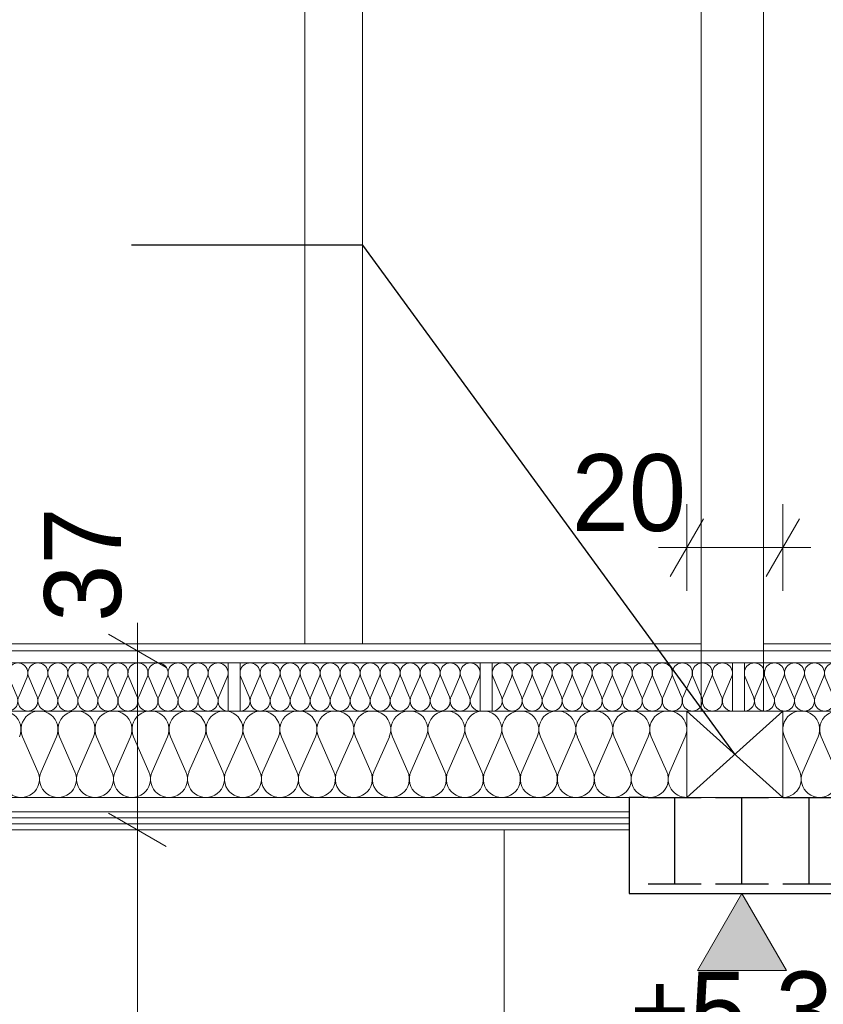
# Model space of a CAD drawing. Extents: x -723047 to -356759, y -30024 to 53940.
# Tile 89 of 121: x -601629 to -599956, y -7210 to -5161. Entities that reach past the tile are written whole.
import ezdxf

# ---------------------------------------------------------------- set-up
doc = ezdxf.new("R2010")
doc.units = 0
doc.header["$MEASUREMENT"] = 0
doc.layers.add('Arch ocieplenie', color=7, linetype='Continuous')
doc.layers.add('INWENT WYMIARY', color=7, linetype='Continuous')
for name, color, linetype, lineweight, true_color in [('Arch ocieplenie_Nr_Pióra__44', 7, 'Continuous', 13, 0x029e21), ('Arch stropy_Nr_Pióra__29', 7, 'Continuous', 9, 0x3dad99), ('Arch stropy_Nr_Pióra__9', 7, 'Continuous', 13, 0x3dad99), ('INWENT KONST. DREWNIANA_Nr_Pióra__102', 7, 'Continuous', 9, 0xb4b4b4)]:
    doc.layers.add(name, color=color, linetype=linetype, lineweight=lineweight, true_color=true_color)
for name, color, linetype, lineweight in [('INWENT KONST. DREWNIANA_Nr_Pióra__21', 7, 'Continuous', 9), ('INWENT OPISY_Nr_Pióra__21', 7, 'Continuous', 9), ('INWENT STROPY_Nr_Pióra__1', 7, 'Continuous', 25), ('INWENT WYMIARY_Nr_Pióra__21', 7, 'Continuous', 9), ('INWENT.ŚCIANY_Nr_Pióra__5', 7, 'Continuous', 13)]:
    doc.layers.add(name, color=color, linetype=linetype, lineweight=lineweight)
doc.styles.add('GENERATED_STYLE_2', font='txt')
doc.dimstyles.new('GENERATED_STYLE__1', dxfattribs={"dimtxt": 160.000002, "dimasz": 91.2, "dimexe": 0.18, "dimexo": 0, "dimgap": 0.09, "dimtad": 1, "dimtih": 1, "dimtoh": 1, "dimdec": 0, "dimlfac": 0.1, "dimzin": 0, "dimdsep": 46, "dimtxsty": 'GENERATED_STYLE_2', "dimblk": 'ARROWHEAD_2', "dimblk1": 'ARROWHEAD_2', "dimblk2": 'ARROWHEAD_2', "dimcen": 0.09, "dimclrd": 7, "dimclre": 7, "dimclrt": 7, "dimazin": 0, "dimtfac": 1, "dimtdec": 4, "dimtmove": 0, "dimatfit": 3, "dimfxl": 0, "dimtolj": 1, "dimtzin": 0, "dimarcsym": 0})
doc.dimstyles.new('GENERATED_STYLE__10', dxfattribs={"dimtxt": 0.18, "dimasz": 182.4, "dimexe": 0.18, "dimexo": 0.0625, "dimgap": 0.09, "dimtad": 0, "dimtih": 1, "dimtoh": 1, "dimdec": 4, "dimzin": 0, "dimdsep": 46, "dimcen": 0.09, "dimadec": 0, "dimazin": 0, "dimtfac": 1, "dimtdec": 4, "dimtmove": 0, "dimatfit": 3, "dimldrblk": 'ARROWHEAD_5', "dimfxl": 0, "dimtolj": 1, "dimtzin": 0, "dimarcsym": 0})
doc.dimstyles.new('GENERATED_STYLE__3', dxfattribs={"dimtxt": 160.000002, "dimasz": 91.2, "dimexe": 0.18, "dimexo": 0, "dimgap": 0.09, "dimtad": 1, "dimdec": 0, "dimlfac": 0.1, "dimzin": 0, "dimdsep": 46, "dimtxsty": 'GENERATED_STYLE_2', "dimblk": 'ARROWHEAD_2', "dimblk1": 'ARROWHEAD_2', "dimblk2": 'ARROWHEAD_2', "dimcen": 0.09, "dimclrd": 7, "dimclre": 7, "dimclrt": 7, "dimazin": 0, "dimtfac": 1, "dimtdec": 4, "dimtmove": 2, "dimatfit": 3, "dimfxl": 0, "dimtolj": 1, "dimtzin": 0, "dimarcsym": 0})

# ---------------------------------------------------------------- blocks, each defined once
blk = doc.blocks.new('Izolacja cieplna 14_34', base_point=(-600120.2, -6599.6))
at = {"layer": 'Arch ocieplenie_Nr_Pióra__44', "linetype": 'Continuous'}
for p, q in [((-600118.4, -6529.4), (-600101.1, -6569.8)), ((-600097.6, -6569.8), (-600080.3, -6529.4)), ((-600076.8, -6529.4), (-600059.4, -6569.8)), ((-600055.9, -6569.8), (-600038.6, -6529.4)), ((-600035.1, -6529.4), (-600017.8, -6569.8)), ((-600014.3, -6569.8), (-599996.9, -6529.4)), ((-599993.4, -6529.4), (-599976.1, -6569.8)), ((-599972.6, -6569.8), (-599955.3, -6529.4)), ((-599951.8, -6529.4), (-599934.4, -6569.8)), ((-599930.9, -6569.8), (-599913.6, -6529.4)), ((-599910.1, -6529.4), (-599892.8, -6569.8)), ((-599889.3, -6569.8), (-599871.9, -6529.4)), ((-599868.4, -6529.4), (-599851.1, -6569.8)), ((-599847.6, -6569.8), (-599830.3, -6529.4)), ((-599826.8, -6529.4), (-599809.4, -6569.8)), ((-599805.9, -6569.8), (-599788.6, -6529.4)), ((-599785.1, -6529.4), (-599767.8, -6569.8)), ((-599764.3, -6569.8), (-599746.9, -6529.4)), ((-599743.4, -6529.4), (-599726.1, -6569.8)), ((-599722.6, -6569.8), (-599705.3, -6529.4)), ((-599701.8, -6529.4), (-599684.4, -6569.8)), ((-599680.9, -6569.8), (-599663.6, -6529.4)), ((-599660.1, -6529.4), (-599642.8, -6569.8)), ((-599639.3, -6569.8), (-599621.9, -6529.4))]:
    blk.add_line(p, q, dxfattribs=at)
for centre, start_param, end_param in [((-600099.4, -6520.9), 4.299595, 8.266775), ((-600057.7, -6520.9), 4.299595, 8.266775), ((-600016, -6520.9), 4.299595, 8.266775), ((-599974.4, -6520.9), 4.299595, 8.266775), ((-599932.7, -6520.9), 4.299595, 8.266775), ((-599891, -6520.9), 4.299595, 8.266775), ((-599849.4, -6520.9), 4.299595, 8.266775), ((-599807.7, -6520.9), 4.299595, 8.266775), ((-599766, -6520.9), 4.299595, 8.266775), ((-599724.4, -6520.9), 4.299595, 8.266775), ((-599682.7, -6520.9), 4.299595, 8.266775), ((-599641, -6520.9), 4.299595, 8.266775), ((-600120.2, -6578.3), 3.141593, 5.125182), ((-600078.5, -6578.3), 1.158004, 5.125183), ((-600036.9, -6578.3), 1.158004, 5.125183), ((-599995.2, -6578.3), 1.158004, 5.125183), ((-599953.5, -6578.3), 1.158004, 5.125183), ((-599911.9, -6578.3), 1.158004, 5.125183), ((-599870.2, -6578.3), 1.158004, 5.125183), ((-599828.5, -6578.3), 1.158004, 5.125183), ((-599786.9, -6578.3), 1.158004, 5.125183), ((-599745.2, -6578.3), 1.158004, 5.125183), ((-599703.5, -6578.3), 1.158004, 5.125183), ((-599661.9, -6578.3), 1.158004, 5.125183), ((-599620.2, -6578.3), 1.158004, 3.141593)]:
    blk.add_ellipse(centre, major_axis=(0, 21.3), ratio=0.979571, start_param=start_param, end_param=end_param, dxfattribs=at)
blk = doc.blocks.new('Izolacja cieplna 14_35', base_point=(-600645.2, -6599.6))
at = {"layer": 'Arch ocieplenie_Nr_Pióra__44', "linetype": 'Continuous'}
for p, q in [((-600643.4, -6529.4), (-600626.1, -6569.8)), ((-600622.6, -6569.8), (-600605.3, -6529.4)), ((-600601.8, -6529.4), (-600584.4, -6569.8)), ((-600580.9, -6569.8), (-600563.6, -6529.4)), ((-600560.1, -6529.4), (-600542.8, -6569.8)), ((-600539.3, -6569.8), (-600521.9, -6529.4)), ((-600518.4, -6529.4), (-600501.1, -6569.8)), ((-600497.6, -6569.8), (-600480.3, -6529.4)), ((-600476.8, -6529.4), (-600459.4, -6569.8)), ((-600455.9, -6569.8), (-600438.6, -6529.4)), ((-600435.1, -6529.4), (-600417.8, -6569.8)), ((-600414.3, -6569.8), (-600396.9, -6529.4)), ((-600393.4, -6529.4), (-600376.1, -6569.8)), ((-600372.6, -6569.8), (-600355.3, -6529.4)), ((-600351.8, -6529.4), (-600334.4, -6569.8)), ((-600330.9, -6569.8), (-600313.6, -6529.4)), ((-600310.1, -6529.4), (-600292.8, -6569.8)), ((-600289.3, -6569.8), (-600271.9, -6529.4)), ((-600268.4, -6529.4), (-600251.1, -6569.8)), ((-600247.6, -6569.8), (-600230.3, -6529.4)), ((-600226.8, -6529.4), (-600209.4, -6569.8)), ((-600205.9, -6569.8), (-600188.6, -6529.4)), ((-600185.1, -6529.4), (-600167.8, -6569.8)), ((-600164.3, -6569.8), (-600146.9, -6529.4))]:
    blk.add_line(p, q, dxfattribs=at)
for centre, start_param, end_param in [((-600624.4, -6520.9), 4.299595, 8.266775), ((-600582.7, -6520.9), 4.299595, 8.266775), ((-600541, -6520.9), 4.299595, 8.266775), ((-600499.4, -6520.9), 4.299595, 8.266775), ((-600457.7, -6520.9), 4.299595, 8.266775), ((-600416, -6520.9), 4.299595, 8.266775), ((-600374.4, -6520.9), 4.299595, 8.266775), ((-600332.7, -6520.9), 4.299595, 8.266775), ((-600291, -6520.9), 4.299595, 8.266775), ((-600249.4, -6520.9), 4.299595, 8.266775), ((-600207.7, -6520.9), 4.299595, 8.266775), ((-600166, -6520.9), 4.299595, 8.266775), ((-600645.2, -6578.3), 3.141593, 5.125182), ((-600603.5, -6578.3), 1.158004, 5.125183), ((-600561.9, -6578.3), 1.158004, 5.125183), ((-600520.2, -6578.3), 1.158004, 5.125183), ((-600478.5, -6578.3), 1.158004, 5.125183), ((-600436.9, -6578.3), 1.158004, 5.125183), ((-600395.2, -6578.3), 1.158004, 5.125183), ((-600353.5, -6578.3), 1.158004, 5.125183), ((-600311.9, -6578.3), 1.158004, 5.125183), ((-600270.2, -6578.3), 1.158004, 5.125183), ((-600228.5, -6578.3), 1.158004, 5.125183), ((-600186.9, -6578.3), 1.158004, 5.125183), ((-600145.2, -6578.3), 1.158004, 3.141593)]:
    blk.add_ellipse(centre, major_axis=(0, 21.3), ratio=0.979571, start_param=start_param, end_param=end_param, dxfattribs=at)
blk = doc.blocks.new('Izolacja cieplna 14_36', base_point=(-601170.2, -6599.6))
at = {"layer": 'Arch ocieplenie_Nr_Pióra__44', "linetype": 'Continuous'}
for p, q in [((-601168.4, -6529.4), (-601151.1, -6569.8)), ((-601147.6, -6569.8), (-601130.3, -6529.4)), ((-601126.8, -6529.4), (-601109.4, -6569.8)), ((-601105.9, -6569.8), (-601088.6, -6529.4)), ((-601085.1, -6529.4), (-601067.8, -6569.8)), ((-601064.3, -6569.8), (-601046.9, -6529.4)), ((-601043.4, -6529.4), (-601026.1, -6569.8)), ((-601022.6, -6569.8), (-601005.3, -6529.4)), ((-601001.8, -6529.4), (-600984.4, -6569.8)), ((-600980.9, -6569.8), (-600963.6, -6529.4)), ((-600960.1, -6529.4), (-600942.8, -6569.8)), ((-600939.3, -6569.8), (-600921.9, -6529.4)), ((-600918.4, -6529.4), (-600901.1, -6569.8)), ((-600897.6, -6569.8), (-600880.3, -6529.4)), ((-600876.8, -6529.4), (-600859.4, -6569.8)), ((-600855.9, -6569.8), (-600838.6, -6529.4)), ((-600835.1, -6529.4), (-600817.8, -6569.8)), ((-600814.3, -6569.8), (-600796.9, -6529.4)), ((-600793.4, -6529.4), (-600776.1, -6569.8)), ((-600772.6, -6569.8), (-600755.3, -6529.4)), ((-600751.8, -6529.4), (-600734.4, -6569.8)), ((-600730.9, -6569.8), (-600713.6, -6529.4)), ((-600710.1, -6529.4), (-600692.8, -6569.8)), ((-600689.3, -6569.8), (-600671.9, -6529.4))]:
    blk.add_line(p, q, dxfattribs=at)
for centre, start_param, end_param in [((-601149.4, -6520.9), 4.299595, 8.266775), ((-601107.7, -6520.9), 4.299595, 8.266775), ((-601066, -6520.9), 4.299595, 8.266775), ((-601024.4, -6520.9), 4.299595, 8.266775), ((-600982.7, -6520.9), 4.299595, 8.266775), ((-600941, -6520.9), 4.299595, 8.266775), ((-600899.4, -6520.9), 4.299595, 8.266775), ((-600857.7, -6520.9), 4.299595, 8.266775), ((-600816, -6520.9), 4.299595, 8.266775), ((-600774.4, -6520.9), 4.299595, 8.266775), ((-600732.7, -6520.9), 4.299595, 8.266775), ((-600691, -6520.9), 4.299595, 8.266775), ((-601170.2, -6578.3), 3.141593, 5.125182), ((-601128.5, -6578.3), 1.158004, 5.125183), ((-601086.9, -6578.3), 1.158004, 5.125183), ((-601045.2, -6578.3), 1.158004, 5.125183), ((-601003.5, -6578.3), 1.158004, 5.125183), ((-600961.9, -6578.3), 1.158004, 5.125183), ((-600920.2, -6578.3), 1.158004, 5.125183), ((-600878.5, -6578.3), 1.158004, 5.125183), ((-600836.9, -6578.3), 1.158004, 5.125183), ((-600795.2, -6578.3), 1.158004, 5.125183), ((-600753.5, -6578.3), 1.158004, 5.125183), ((-600711.9, -6578.3), 1.158004, 5.125183), ((-600670.2, -6578.3), 1.158004, 3.141593)]:
    blk.add_ellipse(centre, major_axis=(0, 21.3), ratio=0.979571, start_param=start_param, end_param=end_param, dxfattribs=at)
blk = doc.blocks.new('Izolacja cieplna 14_37', base_point=(-601695.2, -6599.6))
at = {"layer": 'Arch ocieplenie_Nr_Pióra__44', "linetype": 'Continuous'}
for p, q in [((-601693.4, -6529.4), (-601676.1, -6569.8)), ((-601672.6, -6569.8), (-601655.3, -6529.4)), ((-601651.8, -6529.4), (-601634.4, -6569.8)), ((-601630.9, -6569.8), (-601613.6, -6529.4)), ((-601610.1, -6529.4), (-601592.8, -6569.8)), ((-601589.3, -6569.8), (-601571.9, -6529.4)), ((-601568.4, -6529.4), (-601551.1, -6569.8)), ((-601547.6, -6569.8), (-601530.3, -6529.4)), ((-601526.8, -6529.4), (-601509.4, -6569.8)), ((-601505.9, -6569.8), (-601488.6, -6529.4)), ((-601485.1, -6529.4), (-601467.8, -6569.8)), ((-601464.3, -6569.8), (-601446.9, -6529.4)), ((-601443.4, -6529.4), (-601426.1, -6569.8)), ((-601422.6, -6569.8), (-601405.3, -6529.4)), ((-601401.8, -6529.4), (-601384.4, -6569.8)), ((-601380.9, -6569.8), (-601363.6, -6529.4)), ((-601360.1, -6529.4), (-601342.8, -6569.8)), ((-601339.3, -6569.8), (-601321.9, -6529.4)), ((-601318.4, -6529.4), (-601301.1, -6569.8)), ((-601297.6, -6569.8), (-601280.3, -6529.4)), ((-601276.8, -6529.4), (-601259.4, -6569.8)), ((-601255.9, -6569.8), (-601238.6, -6529.4)), ((-601235.1, -6529.4), (-601217.8, -6569.8)), ((-601214.3, -6569.8), (-601196.9, -6529.4))]:
    blk.add_line(p, q, dxfattribs=at)
for centre, start_param, end_param in [((-601674.4, -6520.9), 4.299595, 8.266775), ((-601632.7, -6520.9), 4.299595, 8.266775), ((-601591, -6520.9), 4.299595, 8.266775), ((-601549.4, -6520.9), 4.299595, 8.266775), ((-601507.7, -6520.9), 4.299595, 8.266775), ((-601466, -6520.9), 4.299595, 8.266775), ((-601424.4, -6520.9), 4.299595, 8.266775), ((-601382.7, -6520.9), 4.299595, 8.266775), ((-601341, -6520.9), 4.299595, 8.266775), ((-601299.4, -6520.9), 4.299595, 8.266775), ((-601257.7, -6520.9), 4.299595, 8.266775), ((-601216, -6520.9), 4.299595, 8.266775), ((-601695.2, -6578.3), 3.141593, 5.125182), ((-601653.5, -6578.3), 1.158004, 5.125183), ((-601611.9, -6578.3), 1.158004, 5.125183), ((-601570.2, -6578.3), 1.158004, 5.125183), ((-601528.5, -6578.3), 1.158004, 5.125183), ((-601486.9, -6578.3), 1.158004, 5.125183), ((-601445.2, -6578.3), 1.158004, 5.125183), ((-601403.5, -6578.3), 1.158004, 5.125183), ((-601361.9, -6578.3), 1.158004, 5.125183), ((-601320.2, -6578.3), 1.158004, 5.125183), ((-601278.5, -6578.3), 1.158004, 5.125183), ((-601236.9, -6578.3), 1.158004, 5.125183), ((-601195.2, -6578.3), 1.158004, 3.141593)]:
    blk.add_ellipse(centre, major_axis=(0, 21.3), ratio=0.979571, start_param=start_param, end_param=end_param, dxfattribs=at)
blk = doc.blocks.new('Izolacja cieplna 14_58', base_point=(-600040.2, -6779.6))
at = {"layer": 'Arch ocieplenie_Nr_Pióra__44', "linetype": 'Continuous'}
for p, q in [((-600037, -6653.3), (-600005, -6726)), ((-599998.6, -6726), (-599966.7, -6653.3)), ((-599960.2, -6653.3), (-599928.3, -6726))]:
    blk.add_line(p, q, dxfattribs=at)
for centre, start_param, end_param in [((-600001.8, -6637.9), 5.870392, 9.837571), ((-599925.1, -6637.9), 5.870392, 9.837571), ((-600040.2, -6741.3), 4.712389, 6.695979), ((-599963.5, -6741.3), 2.7288, 6.695979)]:
    blk.add_ellipse(centre, major_axis=(38.4, 0), ratio=0.997914, start_param=start_param, end_param=end_param, dxfattribs=at)
blk = doc.blocks.new('Izolacja cieplna 14_59', base_point=(-604090.2, -6779.6))
at = {"layer": 'Arch ocieplenie_Nr_Pióra__44', "linetype": 'Continuous'}
for p, q in [((-601623, -6653.3), (-601590.9, -6726)), ((-601584.5, -6726), (-601552.4, -6653.3)), ((-601546, -6653.3), (-601513.9, -6726)), ((-601507.5, -6726), (-601475.4, -6653.3)), ((-601469, -6653.3), (-601436.9, -6726)), ((-601430.5, -6726), (-601398.4, -6653.3)), ((-601392, -6653.3), (-601359.9, -6726)), ((-601353.5, -6726), (-601321.4, -6653.3)), ((-601315, -6653.3), (-601282.9, -6726)), ((-601276.5, -6726), (-601244.4, -6653.3)), ((-601238, -6653.3), (-601205.9, -6726)), ((-601199.5, -6726), (-601167.4, -6653.3)), ((-601161, -6653.3), (-601128.9, -6726)), ((-601122.5, -6726), (-601090.4, -6653.3)), ((-601084, -6653.3), (-601051.9, -6726)), ((-601045.5, -6726), (-601013.4, -6653.3)), ((-601007, -6653.3), (-600974.9, -6726)), ((-600968.5, -6726), (-600936.4, -6653.3)), ((-600930, -6653.3), (-600897.9, -6726)), ((-600891.5, -6726), (-600859.4, -6653.3)), ((-600853, -6653.3), (-600820.9, -6726)), ((-600814.5, -6726), (-600782.4, -6653.3)), ((-600776, -6653.3), (-600743.9, -6726)), ((-600737.5, -6726), (-600705.4, -6653.3)), ((-600699, -6653.3), (-600666.9, -6726)), ((-600660.5, -6726), (-600628.4, -6653.3)), ((-600622, -6653.3), (-600589.9, -6726)), ((-600583.5, -6726), (-600551.4, -6653.3)), ((-600545, -6653.3), (-600512.9, -6726)), ((-600506.5, -6726), (-600474.4, -6653.3)), ((-600468, -6653.3), (-600435.9, -6726)), ((-600429.5, -6726), (-600397.4, -6653.3)), ((-600391, -6653.3), (-600358.9, -6726)), ((-600352.5, -6726), (-600320.4, -6653.3)), ((-600314, -6653.3), (-600281.9, -6726)), ((-600275.5, -6726), (-600243.4, -6653.3))]:
    blk.add_line(p, q, dxfattribs=at)
for centre, start_param, end_param in [((-601664.7, -6637.9), 5.870392, 9.837571), ((-601587.7, -6637.9), 5.870392, 9.837571), ((-601510.7, -6637.9), 5.870392, 9.837571), ((-601433.7, -6637.9), 5.870392, 9.837571), ((-601356.7, -6637.9), 5.870392, 9.837571), ((-601279.7, -6637.9), 5.870392, 9.837571), ((-601202.7, -6637.9), 5.870392, 9.837571), ((-601125.7, -6637.9), 5.870392, 9.837571), ((-601048.7, -6637.9), 5.870392, 9.837571), ((-600971.7, -6637.9), 5.870392, 9.837571), ((-600894.7, -6637.9), 5.870392, 9.837571), ((-600817.7, -6637.9), 5.870392, 9.837571), ((-600740.7, -6637.9), 5.870392, 9.837571), ((-600663.7, -6637.9), 5.870392, 9.837571), ((-600586.7, -6637.9), 5.870392, 9.837571), ((-600509.7, -6637.9), 5.870392, 9.837571), ((-600432.7, -6637.9), 5.870392, 9.837571), ((-600355.7, -6637.9), 5.870392, 9.837571), ((-600278.7, -6637.9), 5.870392, 9.837571), ((-601626.2, -6741.3), 2.7288, 6.695979), ((-601549.2, -6741.3), 2.7288, 6.695979), ((-601472.2, -6741.3), 2.7288, 6.695979), ((-601395.2, -6741.3), 2.7288, 6.695979), ((-601318.2, -6741.3), 2.7288, 6.695979), ((-601241.2, -6741.3), 2.7288, 6.695979), ((-601164.2, -6741.3), 2.7288, 6.695979), ((-601087.2, -6741.3), 2.7288, 6.695979), ((-601010.2, -6741.3), 2.7288, 6.695979), ((-600933.2, -6741.3), 2.7288, 6.695979), ((-600856.2, -6741.3), 2.7288, 6.695979), ((-600779.2, -6741.3), 2.7288, 6.695979), ((-600702.2, -6741.3), 2.7288, 6.695979), ((-600625.2, -6741.3), 2.7288, 6.695979), ((-600548.2, -6741.3), 2.7288, 6.695979), ((-600471.2, -6741.3), 2.7288, 6.695979), ((-600394.2, -6741.3), 2.7288, 6.695979), ((-600317.2, -6741.3), 2.7288, 6.695979), ((-600240.2, -6741.3), 2.7288, 4.712389)]:
    blk.add_ellipse(centre, major_axis=(38.5, 0), ratio=0.994339, start_param=start_param, end_param=end_param, dxfattribs=at)
blk = doc.blocks.new('*D930')
at = {"layer": 'INWENT WYMIARY_Nr_Pióra__21', "linetype": 'Continuous'}
for p, q in [((-595435.2, -265.1), (-595435.2, -85.1)), ((-594790.2, -265.1), (-594790.2, -85.1)), ((-595400.5, -115.1), (-595469.8, -235.1)), ((-594755.5, -115.1), (-594824.8, -235.1)), ((-595435.2, -175.1), (-594790.2, -175.1))]:
    blk.add_line(p, q, dxfattribs=at)
at = {"layer": 'INWENT WYMIARY_Nr_Pióra__21', "char_height": 160, "attachment_point": 7, "style": 'GENERATED_STYLE_2'}
for s, insert in [('{12}', (-610557.6, 40.9)), ('{12}', (-609862.6, 40.9)), ('{12}', (-609152.6, 40.9)), ('{12}', (-608427.6, 40.9)), ('{12}', (-607587.6, 40.9)), ('{12}', (-606767.6, 40.9)), ('{12}', (-605947.6, 40.9)), ('{12}', (-605127.6, 40.9)), ('{12}', (-604297.6, 40.9)), ('{12}', (-603477.6, 40.9)), ('{12}', (-602687.6, 40.9)), ('{12}', (-601877.6, 40.9)), ('{12}', (-601077.6, 40.9)), ('{12}', (-595597.6, 40.9)), ('{12}', (-594832.6, 40.9)), ('{12}', (-594082.6, 40.9)), ('{12}', (-593332.6, 40.9)), ('{12}', (-592572.6, 40.9)), ('{16}', (-610919.7, -143.1)), ('{58}', (-610210.1, -143.1)), ('{59}', (-609507.6, -143.1)), ('{60}', (-608790.1, -143.1)), ('{72}', (-608007.6, -143.1)), ('{70}', (-607177.6, -143.1)), ('{70}', (-606357.6, -143.1)), ('{70}', (-605537.6, -143.1)), ('{71}', (-604712.6, -143.1)), ('{70}', (-603887.6, -143.1)), ('{67}', (-603082.6, -143.1)), ('{69}', (-602282.6, -143.1)), ('{68}', (-601477.6, -143.1)), ('{71}', (-600662.6, -143.1)), ('{12}', (-600050.5, -143.1)), ('{81}', (-599680.2, -143.1)), ('{12}', (-599120.5, -143.1)), ('{80}', (-598755.2, -143.1)), ('{12}', (-598200.5, -143.1)), ('{81}', (-597830.2, -143.1)), ('{12}', (-597270.5, -143.1)), ('{80}', (-596905.2, -143.1)), ('{12}', (-596350.5, -143.1)), ('{83}', (-595970.2, -143.1)), ('{65}', (-595215.1, -143.1)), ('{63}', (-594457.6, -143.1)), ('{63}', (-593707.6, -143.1)), ('{64}', (-592952.6, -143.1)), ('{20}', (-592175.5, -143.1))]:
    blk.add_mtext(s, dxfattribs=dict(at, insert=insert))
blk = doc.blocks.new('ARROWHEAD_2')
at = {"color": 0, "linetype": 'Continuous', "lineweight": 0}
for p, q in [((-0.378, -0.655), (0.378, 0.655)), ((0, 0), (-1, 0))]:
    blk.add_line(p, q, dxfattribs=at)
blk = doc.blocks.new('*D931')
at = {"layer": 'INWENT WYMIARY_Nr_Pióra__21', "linetype": 'Continuous'}
for p, q in [((-594790.2, -265.1), (-594790.2, -85.1)), ((-594670.2, -265.1), (-594670.2, -85.1)), ((-594755.5, -115.1), (-594824.8, -235.1)), ((-594635.5, -115.1), (-594704.8, -235.1)), ((-594790.2, -175.1), (-594670.2, -175.1))]:
    blk.add_line(p, q, dxfattribs=at)
at = {"layer": 'INWENT WYMIARY_Nr_Pióra__21', "char_height": 160, "attachment_point": 7, "style": 'GENERATED_STYLE_2'}
for s, insert in [('{12}', (-610557.6, 40.9)), ('{12}', (-609862.6, 40.9)), ('{12}', (-609152.6, 40.9)), ('{12}', (-608427.6, 40.9)), ('{12}', (-607587.6, 40.9)), ('{12}', (-606767.6, 40.9)), ('{12}', (-605947.6, 40.9)), ('{12}', (-605127.6, 40.9)), ('{12}', (-604297.6, 40.9)), ('{12}', (-603477.6, 40.9)), ('{12}', (-602687.6, 40.9)), ('{12}', (-601877.6, 40.9)), ('{12}', (-601077.6, 40.9)), ('{12}', (-595597.6, 40.9)), ('{12}', (-594832.6, 40.9)), ('{12}', (-594082.6, 40.9)), ('{12}', (-593332.6, 40.9)), ('{12}', (-592572.6, 40.9)), ('{16}', (-610919.7, -143.1)), ('{58}', (-610210.1, -143.1)), ('{59}', (-609507.6, -143.1)), ('{60}', (-608790.1, -143.1)), ('{72}', (-608007.6, -143.1)), ('{70}', (-607177.6, -143.1)), ('{70}', (-606357.6, -143.1)), ('{70}', (-605537.6, -143.1)), ('{71}', (-604712.6, -143.1)), ('{70}', (-603887.6, -143.1)), ('{67}', (-603082.6, -143.1)), ('{69}', (-602282.6, -143.1)), ('{68}', (-601477.6, -143.1)), ('{71}', (-600662.6, -143.1)), ('{12}', (-600050.5, -143.1)), ('{81}', (-599680.2, -143.1)), ('{12}', (-599120.5, -143.1)), ('{80}', (-598755.2, -143.1)), ('{12}', (-598200.5, -143.1)), ('{81}', (-597830.2, -143.1)), ('{12}', (-597270.5, -143.1)), ('{80}', (-596905.2, -143.1)), ('{12}', (-596350.5, -143.1)), ('{83}', (-595970.2, -143.1)), ('{65}', (-595215.1, -143.1)), ('{63}', (-594457.6, -143.1)), ('{63}', (-593707.6, -143.1)), ('{64}', (-592952.6, -143.1)), ('{20}', (-592175.5, -143.1))]:
    blk.add_mtext(s, dxfattribs=dict(at, insert=insert))
blk = doc.blocks.new('*D932')
at = {"layer": 'INWENT WYMIARY_Nr_Pióra__21', "linetype": 'Continuous'}
for p, q in [((-594670.2, -265.1), (-594670.2, -85.1)), ((-594040.2, -265.1), (-594040.2, -85.1)), ((-594635.5, -115.1), (-594704.8, -235.1)), ((-594005.5, -115.1), (-594074.8, -235.1)), ((-594670.2, -175.1), (-594040.2, -175.1))]:
    blk.add_line(p, q, dxfattribs=at)
at = {"layer": 'INWENT WYMIARY_Nr_Pióra__21', "char_height": 160, "attachment_point": 7, "style": 'GENERATED_STYLE_2'}
for s, insert in [('{12}', (-610557.6, 40.9)), ('{12}', (-609862.6, 40.9)), ('{12}', (-609152.6, 40.9)), ('{12}', (-608427.6, 40.9)), ('{12}', (-607587.6, 40.9)), ('{12}', (-606767.6, 40.9)), ('{12}', (-605947.6, 40.9)), ('{12}', (-605127.6, 40.9)), ('{12}', (-604297.6, 40.9)), ('{12}', (-603477.6, 40.9)), ('{12}', (-602687.6, 40.9)), ('{12}', (-601877.6, 40.9)), ('{12}', (-601077.6, 40.9)), ('{12}', (-595597.6, 40.9)), ('{12}', (-594832.6, 40.9)), ('{12}', (-594082.6, 40.9)), ('{12}', (-593332.6, 40.9)), ('{12}', (-592572.6, 40.9)), ('{16}', (-610919.7, -143.1)), ('{58}', (-610210.1, -143.1)), ('{59}', (-609507.6, -143.1)), ('{60}', (-608790.1, -143.1)), ('{72}', (-608007.6, -143.1)), ('{70}', (-607177.6, -143.1)), ('{70}', (-606357.6, -143.1)), ('{70}', (-605537.6, -143.1)), ('{71}', (-604712.6, -143.1)), ('{70}', (-603887.6, -143.1)), ('{67}', (-603082.6, -143.1)), ('{69}', (-602282.6, -143.1)), ('{68}', (-601477.6, -143.1)), ('{71}', (-600662.6, -143.1)), ('{12}', (-600050.5, -143.1)), ('{81}', (-599680.2, -143.1)), ('{12}', (-599120.5, -143.1)), ('{80}', (-598755.2, -143.1)), ('{12}', (-598200.5, -143.1)), ('{81}', (-597830.2, -143.1)), ('{12}', (-597270.5, -143.1)), ('{80}', (-596905.2, -143.1)), ('{12}', (-596350.5, -143.1)), ('{83}', (-595970.2, -143.1)), ('{65}', (-595215.1, -143.1)), ('{63}', (-594457.6, -143.1)), ('{63}', (-593707.6, -143.1)), ('{64}', (-592952.6, -143.1)), ('{20}', (-592175.5, -143.1))]:
    blk.add_mtext(s, dxfattribs=dict(at, insert=insert))
blk = doc.blocks.new('*D933')
at = {"layer": 'INWENT WYMIARY_Nr_Pióra__21', "linetype": 'Continuous'}
for p, q in [((-594040.2, -265.1), (-594040.2, -85.1)), ((-593920.2, -265.1), (-593920.2, -85.1)), ((-594005.5, -115.1), (-594074.8, -235.1)), ((-593885.5, -115.1), (-593954.8, -235.1)), ((-594040.2, -175.1), (-593920.2, -175.1))]:
    blk.add_line(p, q, dxfattribs=at)
at = {"layer": 'INWENT WYMIARY_Nr_Pióra__21', "char_height": 160, "attachment_point": 7, "style": 'GENERATED_STYLE_2'}
for s, insert in [('{12}', (-610557.6, 40.9)), ('{12}', (-609862.6, 40.9)), ('{12}', (-609152.6, 40.9)), ('{12}', (-608427.6, 40.9)), ('{12}', (-607587.6, 40.9)), ('{12}', (-606767.6, 40.9)), ('{12}', (-605947.6, 40.9)), ('{12}', (-605127.6, 40.9)), ('{12}', (-604297.6, 40.9)), ('{12}', (-603477.6, 40.9)), ('{12}', (-602687.6, 40.9)), ('{12}', (-601877.6, 40.9)), ('{12}', (-601077.6, 40.9)), ('{12}', (-595597.6, 40.9)), ('{12}', (-594832.6, 40.9)), ('{12}', (-594082.6, 40.9)), ('{12}', (-593332.6, 40.9)), ('{12}', (-592572.6, 40.9)), ('{16}', (-610919.7, -143.1)), ('{58}', (-610210.1, -143.1)), ('{59}', (-609507.6, -143.1)), ('{60}', (-608790.1, -143.1)), ('{72}', (-608007.6, -143.1)), ('{70}', (-607177.6, -143.1)), ('{70}', (-606357.6, -143.1)), ('{70}', (-605537.6, -143.1)), ('{71}', (-604712.6, -143.1)), ('{70}', (-603887.6, -143.1)), ('{67}', (-603082.6, -143.1)), ('{69}', (-602282.6, -143.1)), ('{68}', (-601477.6, -143.1)), ('{71}', (-600662.6, -143.1)), ('{12}', (-600050.5, -143.1)), ('{81}', (-599680.2, -143.1)), ('{12}', (-599120.5, -143.1)), ('{80}', (-598755.2, -143.1)), ('{12}', (-598200.5, -143.1)), ('{81}', (-597830.2, -143.1)), ('{12}', (-597270.5, -143.1)), ('{80}', (-596905.2, -143.1)), ('{12}', (-596350.5, -143.1)), ('{83}', (-595970.2, -143.1)), ('{65}', (-595215.1, -143.1)), ('{63}', (-594457.6, -143.1)), ('{63}', (-593707.6, -143.1)), ('{64}', (-592952.6, -143.1)), ('{20}', (-592175.5, -143.1))]:
    blk.add_mtext(s, dxfattribs=dict(at, insert=insert))
blk = doc.blocks.new('*D934')
at = {"layer": 'INWENT WYMIARY_Nr_Pióra__21', "linetype": 'Continuous'}
for p, q in [((-593920.2, -265.1), (-593920.2, -85.1)), ((-593290.2, -265.1), (-593290.2, -85.1)), ((-593885.5, -115.1), (-593954.8, -235.1)), ((-593255.5, -115.1), (-593324.8, -235.1)), ((-593920.2, -175.1), (-593290.2, -175.1))]:
    blk.add_line(p, q, dxfattribs=at)
at = {"layer": 'INWENT WYMIARY_Nr_Pióra__21', "char_height": 160, "attachment_point": 7, "style": 'GENERATED_STYLE_2'}
for s, insert in [('{12}', (-610557.6, 40.9)), ('{12}', (-609862.6, 40.9)), ('{12}', (-609152.6, 40.9)), ('{12}', (-608427.6, 40.9)), ('{12}', (-607587.6, 40.9)), ('{12}', (-606767.6, 40.9)), ('{12}', (-605947.6, 40.9)), ('{12}', (-605127.6, 40.9)), ('{12}', (-604297.6, 40.9)), ('{12}', (-603477.6, 40.9)), ('{12}', (-602687.6, 40.9)), ('{12}', (-601877.6, 40.9)), ('{12}', (-601077.6, 40.9)), ('{12}', (-595597.6, 40.9)), ('{12}', (-594832.6, 40.9)), ('{12}', (-594082.6, 40.9)), ('{12}', (-593332.6, 40.9)), ('{12}', (-592572.6, 40.9)), ('{16}', (-610919.7, -143.1)), ('{58}', (-610210.1, -143.1)), ('{59}', (-609507.6, -143.1)), ('{60}', (-608790.1, -143.1)), ('{72}', (-608007.6, -143.1)), ('{70}', (-607177.6, -143.1)), ('{70}', (-606357.6, -143.1)), ('{70}', (-605537.6, -143.1)), ('{71}', (-604712.6, -143.1)), ('{70}', (-603887.6, -143.1)), ('{67}', (-603082.6, -143.1)), ('{69}', (-602282.6, -143.1)), ('{68}', (-601477.6, -143.1)), ('{71}', (-600662.6, -143.1)), ('{12}', (-600050.5, -143.1)), ('{81}', (-599680.2, -143.1)), ('{12}', (-599120.5, -143.1)), ('{80}', (-598755.2, -143.1)), ('{12}', (-598200.5, -143.1)), ('{81}', (-597830.2, -143.1)), ('{12}', (-597270.5, -143.1)), ('{80}', (-596905.2, -143.1)), ('{12}', (-596350.5, -143.1)), ('{83}', (-595970.2, -143.1)), ('{65}', (-595215.1, -143.1)), ('{63}', (-594457.6, -143.1)), ('{63}', (-593707.6, -143.1)), ('{64}', (-592952.6, -143.1)), ('{20}', (-592175.5, -143.1))]:
    blk.add_mtext(s, dxfattribs=dict(at, insert=insert))
blk = doc.blocks.new('*D935')
at = {"layer": 'INWENT WYMIARY_Nr_Pióra__21', "linetype": 'Continuous'}
for p, q in [((-593290.2, -265.1), (-593290.2, -85.1)), ((-593170.2, -265.1), (-593170.2, -85.1)), ((-593255.5, -115.1), (-593324.8, -235.1)), ((-593135.5, -115.1), (-593204.8, -235.1)), ((-593290.2, -175.1), (-593170.2, -175.1))]:
    blk.add_line(p, q, dxfattribs=at)
at = {"layer": 'INWENT WYMIARY_Nr_Pióra__21', "char_height": 160, "attachment_point": 7, "style": 'GENERATED_STYLE_2'}
for s, insert in [('{12}', (-610557.6, 40.9)), ('{12}', (-609862.6, 40.9)), ('{12}', (-609152.6, 40.9)), ('{12}', (-608427.6, 40.9)), ('{12}', (-607587.6, 40.9)), ('{12}', (-606767.6, 40.9)), ('{12}', (-605947.6, 40.9)), ('{12}', (-605127.6, 40.9)), ('{12}', (-604297.6, 40.9)), ('{12}', (-603477.6, 40.9)), ('{12}', (-602687.6, 40.9)), ('{12}', (-601877.6, 40.9)), ('{12}', (-601077.6, 40.9)), ('{12}', (-595597.6, 40.9)), ('{12}', (-594832.6, 40.9)), ('{12}', (-594082.6, 40.9)), ('{12}', (-593332.6, 40.9)), ('{12}', (-592572.6, 40.9)), ('{16}', (-610919.7, -143.1)), ('{58}', (-610210.1, -143.1)), ('{59}', (-609507.6, -143.1)), ('{60}', (-608790.1, -143.1)), ('{72}', (-608007.6, -143.1)), ('{70}', (-607177.6, -143.1)), ('{70}', (-606357.6, -143.1)), ('{70}', (-605537.6, -143.1)), ('{71}', (-604712.6, -143.1)), ('{70}', (-603887.6, -143.1)), ('{67}', (-603082.6, -143.1)), ('{69}', (-602282.6, -143.1)), ('{68}', (-601477.6, -143.1)), ('{71}', (-600662.6, -143.1)), ('{12}', (-600050.5, -143.1)), ('{81}', (-599680.2, -143.1)), ('{12}', (-599120.5, -143.1)), ('{80}', (-598755.2, -143.1)), ('{12}', (-598200.5, -143.1)), ('{81}', (-597830.2, -143.1)), ('{12}', (-597270.5, -143.1)), ('{80}', (-596905.2, -143.1)), ('{12}', (-596350.5, -143.1)), ('{83}', (-595970.2, -143.1)), ('{65}', (-595215.1, -143.1)), ('{63}', (-594457.6, -143.1)), ('{63}', (-593707.6, -143.1)), ('{64}', (-592952.6, -143.1)), ('{20}', (-592175.5, -143.1))]:
    blk.add_mtext(s, dxfattribs=dict(at, insert=insert))
blk = doc.blocks.new('*D936')
at = {"layer": 'INWENT WYMIARY_Nr_Pióra__21', "linetype": 'Continuous'}
for p, q in [((-593170.2, -265.1), (-593170.2, -85.1)), ((-592530.2, -265.1), (-592530.2, -85.1)), ((-593135.5, -115.1), (-593204.8, -235.1)), ((-592495.5, -115.1), (-592564.8, -235.1)), ((-593170.2, -175.1), (-592530.2, -175.1))]:
    blk.add_line(p, q, dxfattribs=at)
at = {"layer": 'INWENT WYMIARY_Nr_Pióra__21', "char_height": 160, "attachment_point": 7, "style": 'GENERATED_STYLE_2'}
for s, insert in [('{12}', (-610557.6, 40.9)), ('{12}', (-609862.6, 40.9)), ('{12}', (-609152.6, 40.9)), ('{12}', (-608427.6, 40.9)), ('{12}', (-607587.6, 40.9)), ('{12}', (-606767.6, 40.9)), ('{12}', (-605947.6, 40.9)), ('{12}', (-605127.6, 40.9)), ('{12}', (-604297.6, 40.9)), ('{12}', (-603477.6, 40.9)), ('{12}', (-602687.6, 40.9)), ('{12}', (-601877.6, 40.9)), ('{12}', (-601077.6, 40.9)), ('{12}', (-595597.6, 40.9)), ('{12}', (-594832.6, 40.9)), ('{12}', (-594082.6, 40.9)), ('{12}', (-593332.6, 40.9)), ('{12}', (-592572.6, 40.9)), ('{16}', (-610919.7, -143.1)), ('{58}', (-610210.1, -143.1)), ('{59}', (-609507.6, -143.1)), ('{60}', (-608790.1, -143.1)), ('{72}', (-608007.6, -143.1)), ('{70}', (-607177.6, -143.1)), ('{70}', (-606357.6, -143.1)), ('{70}', (-605537.6, -143.1)), ('{71}', (-604712.6, -143.1)), ('{70}', (-603887.6, -143.1)), ('{67}', (-603082.6, -143.1)), ('{69}', (-602282.6, -143.1)), ('{68}', (-601477.6, -143.1)), ('{71}', (-600662.6, -143.1)), ('{12}', (-600050.5, -143.1)), ('{81}', (-599680.2, -143.1)), ('{12}', (-599120.5, -143.1)), ('{80}', (-598755.2, -143.1)), ('{12}', (-598200.5, -143.1)), ('{81}', (-597830.2, -143.1)), ('{12}', (-597270.5, -143.1)), ('{80}', (-596905.2, -143.1)), ('{12}', (-596350.5, -143.1)), ('{83}', (-595970.2, -143.1)), ('{65}', (-595215.1, -143.1)), ('{63}', (-594457.6, -143.1)), ('{63}', (-593707.6, -143.1)), ('{64}', (-592952.6, -143.1)), ('{20}', (-592175.5, -143.1))]:
    blk.add_mtext(s, dxfattribs=dict(at, insert=insert))
blk = doc.blocks.new('Wymiary_206', base_point=(-600125.2, -6979.6))
at = {"layer": 'INWENT WYMIARY_Nr_Pióra__21', "linetype": 'Continuous'}
blk.add_hatch(color=256, dxfattribs=at).paths.add_polyline_path([(-600125.2, -6979.6), (-600218, -7139.6), (-600032.4, -7139.6)], flags=0)
for p, q in [((-600125.2, -6979.6), (-600245.2, -6979.6)), ((-600125.2, -6979.6), (-600218, -7139.6)), ((-600125.2, -6979.6), (-600005.2, -6979.6)), ((-600032.4, -7139.6), (-600125.2, -6979.6)), ((-600218, -7139.6), (-600032.4, -7139.6))]:
    blk.add_line(p, q, dxfattribs=at)
at = {"layer": 'INWENT WYMIARY_Nr_Pióra__21', "insert": (-600358.6, -7331.6), "char_height": 160, "attachment_point": 7, "style": 'GENERATED_STYLE_2'}
blk.add_mtext('{+5,35}', dxfattribs=at)
blk = doc.blocks.new('*D1086')
at = {"layer": 'INWENT WYMIARY_Nr_Pióra__21', "linetype": 'Continuous'}
for p, q in [((-600240.2, -6349.3), (-600240.2, -6169.3)), ((-600040.2, -6349.3), (-600040.2, -6169.3)), ((-600205.5, -6199.3), (-600274.8, -6319.3)), ((-600074.8, -6319.3), (-600005.5, -6199.3)), ((-600298.9, -6259.3), (-600240.2, -6259.3)), ((-600240.2, -6259.3), (-600040.2, -6259.3)), ((-600040.2, -6259.3), (-599981.5, -6259.3))]:
    blk.add_line(p, q, dxfattribs=at)
at = {"layer": 'INWENT WYMIARY_Nr_Pióra__21', "insert": (-600479.7, -6227.3), "char_height": 160, "attachment_point": 7, "style": 'GENERATED_STYLE_2'}
blk.add_mtext('{20}', dxfattribs=at)
blk = doc.blocks.new('*D1094')
at = {"layer": 'INWENT WYMIARY_Nr_Pióra__21', "linetype": 'Continuous'}
for p, q in [((-601443.8, -6812.5), (-601323.8, -6881.8)), ((-601293.8, -6847.1), (-601473.8, -6847.1)), ((-601383.8, -12329.6), (-601383.8, -6847.1)), ((-601443.8, -12295), (-601323.8, -12364.3)), ((-601293.8, -12329.6), (-601473.8, -12329.6)), ((-601383.8, -12388.3), (-601383.8, -12329.6))]:
    blk.add_line(p, q, dxfattribs=at)
at = {"layer": 'INWENT WYMIARY_Nr_Pióra__21', "char_height": 160, "attachment_point": 7, "rotation": 90, "style": 'GENERATED_STYLE_2'}
for s, insert in [('{37}', (-601415.8, -6414.2)), ('{548}', (-601415.8, -9428.9))]:
    blk.add_mtext(s, dxfattribs=dict(at, insert=insert))
blk = doc.blocks.new('*D1095')
at = {"layer": 'INWENT WYMIARY_Nr_Pióra__21', "linetype": 'Continuous'}
for p, q in [((-601383.8, -6474.6), (-601383.8, -6415.9)), ((-601323.8, -6509.3), (-601443.8, -6440)), ((-601293.8, -6474.6), (-601473.8, -6474.6)), ((-601383.8, -6847.1), (-601383.8, -6474.6)), ((-601443.8, -6812.5), (-601323.8, -6881.8)), ((-601293.8, -6847.1), (-601473.8, -6847.1))]:
    blk.add_line(p, q, dxfattribs=at)
at = {"layer": 'INWENT WYMIARY_Nr_Pióra__21', "char_height": 160, "attachment_point": 7, "rotation": 90, "style": 'GENERATED_STYLE_2'}
for s, insert in [('{37}', (-601415.8, -6414.2)), ('{548}', (-601415.8, -9428.9))]:
    blk.add_mtext(s, dxfattribs=dict(at, insert=insert))
blk = doc.blocks.new('ARROWHEAD_5')
at = {"color": 0, "linetype": 'Continuous', "lineweight": 0}
blk.add_line((0, 0), (-1, 0), dxfattribs=at)
blk.add_solid([(-1, 0.2679), (0, 0), (-1, -0.2679), (-1, 0.2679)], dxfattribs=at)

msp = doc.modelspace()

# ---------------------------------------------------------------- linework, layer by layer
at = {"layer": 'Arch stropy_Nr_Pióra__29', "linetype": 'Continuous'}
for p, q in [((-600360.2, -6809.6), (-603900.2, -6809.6)), ((-600360.2, -6822.1), (-603900.2, -6822.1)), ((-600360.2, -6834.6), (-603900.2, -6834.6)), ((-600360.2, -6847.1), (-603900.2, -6847.1))]:
    msp.add_line(p, q, dxfattribs=at)
at = {"layer": 'Arch stropy_Nr_Pióra__9', "linetype": 'Continuous'}
for p, q in [((-592210.2, -6474.6), (-610680.2, -6474.6)), ((-592210.2, -6499.6), (-610680.2, -6499.6)), ((-601195.2, -6499.6), (-601195.2, -6599.6)), ((-601170.2, -6499.6), (-601195.2, -6499.6)), ((-601170.2, -6599.6), (-601170.2, -6499.6)), ((-600670.2, -6499.6), (-600670.2, -6599.6)), ((-600645.2, -6499.6), (-600670.2, -6499.6)), ((-600645.2, -6599.6), (-600645.2, -6499.6)), ((-600145.2, -6499.6), (-600145.2, -6599.6)), ((-600120.2, -6499.6), (-600145.2, -6499.6)), ((-600120.2, -6599.6), (-600120.2, -6499.6)), ((-601195.2, -6599.6), (-601170.2, -6599.6)), ((-600670.2, -6599.6), (-600645.2, -6599.6)), ((-600145.2, -6599.6), (-600120.2, -6599.6))]:
    msp.add_line(p, q, dxfattribs=at)
at = {"layer": 'INWENT KONST. DREWNIANA_Nr_Pióra__102', "linetype": 'Continuous'}
for p, q in [((-601035.2, -6459.6), (-601035.2, -4069.6)), ((-600915.2, -6459.6), (-600915.2, -4189.6)), ((-604130.2, -6459.6), (-600210.2, -6459.6)), ((-600080.2, -6459.6), (-595560.2, -6459.6))]:
    msp.add_line(p, q, dxfattribs=at)
at = {"layer": 'INWENT KONST. DREWNIANA_Nr_Pióra__21', "linetype": 'Continuous'}
for p, q in [((-600210.2, -6599.6), (-600210.2, -3914.6)), ((-600080.2, -6599.6), (-600080.2, -3914.6)), ((-592210.2, -6599.6), (-610680.2, -6599.6)), ((-600240.2, -6779.6), (-600240.2, -6599.6)), ((-600240.2, -6599.6), (-600040.2, -6599.6)), ((-600240.2, -6779.6), (-600040.2, -6599.6)), ((-600240.2, -6599.6), (-600040.2, -6779.6)), ((-600040.2, -6599.6), (-600040.2, -6779.6)), ((-600320.2, -6779.6), (-603940.2, -6779.6)), ((-600040.2, -6779.6), (-600240.2, -6779.6))]:
    msp.add_line(p, q, dxfattribs=at)
at = {"layer": 'INWENT STROPY_Nr_Pióra__1', "linetype": 'Continuous'}
for p, q in [((-600320.2, -6779.6), (-600360.2, -6779.6)), ((-600360.2, -6779.6), (-600360.2, -6979.6)), ((-600320.2, -6779.6), (-600210.2, -6779.6)), ((-600265.2, -6959.6), (-600265.2, -6779.6)), ((-600180.2, -6779.6), (-600070.2, -6779.6)), ((-600125.2, -6959.6), (-600125.2, -6779.6)), ((-600040.2, -6779.6), (-599930.2, -6779.6)), ((-599985.2, -6959.6), (-599985.2, -6779.6)), ((-600320.2, -6959.6), (-600210.2, -6959.6)), ((-600180.2, -6959.6), (-600070.2, -6959.6)), ((-600040.2, -6959.6), (-599930.2, -6959.6)), ((-600360.2, -6979.6), (-599890.2, -6979.6))]:
    msp.add_line(p, q, dxfattribs=at)
at = {"layer": 'INWENT.ŚCIANY_Nr_Pióra__5', "linetype": 'Continuous'}
msp.add_line((-600620.2, -12329.6), (-600620.2, -6847.1), dxfattribs=at)

# ---------------------------------------------------------------- block references
at = {"layer": 'Arch ocieplenie', "color": 104, "linetype": 'Continuous', "lineweight": 13, "true_color": 0x029e21}
for name, p in [('Izolacja cieplna 14_37', (-601695.2, -6599.6)), ('Izolacja cieplna 14_36', (-601170.2, -6599.6)), ('Izolacja cieplna 14_35', (-600645.2, -6599.6)), ('Izolacja cieplna 14_34', (-600120.2, -6599.6)), ('Izolacja cieplna 14_59', (-604090.2, -6779.6)), ('Izolacja cieplna 14_58', (-600040.2, -6779.6))]:
    msp.add_blockref(name, p, dxfattribs=at)
at = {"layer": 'INWENT WYMIARY', "linetype": 'Continuous'}
msp.add_blockref('Wymiary_206', (-600125.2, -6979.6), dxfattribs=at)

# ---------------------------------------------------------------- dimensions: what is measured, and where the dimension line sits
for base, p1, p2, picture, middle in [((-610680.1857878, -175.1072024), (-595435.1857878, -1999.811866), (-594790.1857878, -6459.6148556), '*D930', (-595093.6689896, -63.1072007)), ((-610680.2, -175.1), (-594790.2, -6459.6), (-594670.2, -6459.6), '*D931', (-594711.2, 120.9)), ((-610680.2, -175.1), (-594670.2, -6459.6), (-594040.2, -6459.6), '*D932', (-594336.2, -63.1)), ((-610680.2, -175.1), (-594040.2, -6459.6), (-593920.2, -6459.6), '*D933', (-593961.2, 120.9)), ((-610680.2, -175.1), (-593920.2, -6459.6), (-593290.2, -6459.6), '*D934', (-593586.2, -63.1)), ((-610680.2, -175.1), (-593290.2, -6459.6), (-593170.2, -6459.6), '*D935', (-593211.2, 120.9)), ((-610680.2, -175.1), (-593170.2, -6459.6), (-592530.2, -1631), '*D936', (-592831.2, -63.1)), ((-600240.2, -6259.3), (-600240.2, -6689.6), (-600040.2, -6689.6), '*D1086', (-600358.2, -6147.3))]:
    dim = msp.add_linear_dim(base=base, p1=p1, p2=p2, dimstyle='GENERATED_STYLE__1', dxfattribs=at)
    dim.commit()
    dim.dimension.update_dxf_attribs({"geometry": picture, "text_midpoint": middle})
for p1, p2, picture, middle in [((-600208.2, -12329.6), (-600360.2, -6847.1), '*D1094', (-601495.8, -9246.8)), ((-600360.2, -6847.1), (-601394, -6474.6), '*D1095', (-601495.8, -6292.8))]:
    dim = msp.add_linear_dim(base=(-601383.8, -12329.6), p1=p1, p2=p2, angle=90, dimstyle='GENERATED_STYLE__3', dxfattribs=at)
    dim.commit()
    dim.dimension.update_dxf_attribs({"geometry": picture, "text_midpoint": middle})

# ---------------------------------------------------------------- leaders
at = {"layer": 'INWENT OPISY_Nr_Pióra__21', "linetype": 'Continuous', "annotation_type": 0, "has_hookline": 1, "hookline_direction": 1, "text_width": 1337.1}
msp.add_leader([(-600140.2, -6689.6), (-600914.3, -5630.3), (-601396.2, -5630.3)], dimstyle='GENERATED_STYLE__10', dxfattribs=at)

doc.saveas('drawing.dxf')
